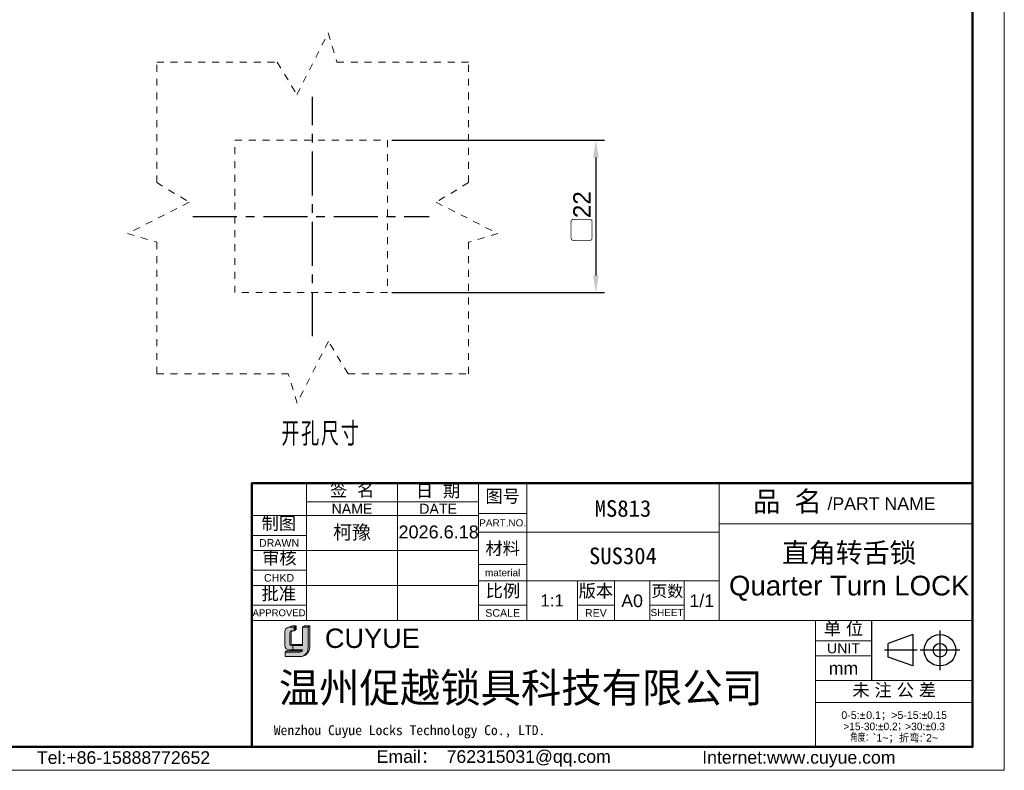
# Model space of a CAD drawing. Header units: millimetres. Extents: x 2539 to 2822, y 1334 to 1526.
# Tile 2 of 2: x 2669 to 2811, y 1334 to 1442. Entities that reach past the tile are written whole.
import ezdxf

# ---------------------------------------------------------------- set-up
doc = ezdxf.new("R2010")
doc.units = ezdxf.units.MM
doc.linetypes.add('CENTER', pattern=[10.159999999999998, 6.35, -1.27, 1.27, -1.27])
doc.linetypes.add('虚线', pattern=[2, 1, -1])
for name, color, linetype, lineweight in [('0007', 7, 'Continuous', 5), ('实线层', 7, 'Continuous', 25), ('尺寸线层', 3, 'Continuous', 18), ('粗实线层', 7, 'Continuous', 50), ('细实线层', 3, 'Continuous', 18), ('虚线层', 6, '虚线', 18)]:
    doc.layers.add(name, color=color, linetype=linetype, lineweight=lineweight)
doc.layers.add('中心线层', color=1, linetype='CENTER')
doc.styles.add('ARIAL', font='arial.ttf')
doc.styles.get("Standard").update_dxf_attribs({"font": 'arial.ttf'})
doc.styles.add('TEXTSTYLE_2', font='arial.ttf')
doc.styles.add('TEXTSTYLE_3', font='arial.ttf')
doc.styles.add('TEXTSTYLE_4', font='arial.ttf')
doc.styles.add('标准', font='txt', dxfattribs={"width": 0.667})
doc.dimstyles.new('ISO-25', dxfattribs={"dimtxt": 2.5, "dimasz": 2.5, "dimexe": 1.25, "dimexo": 0.625, "dimtad": 1, "dimtxsty": 'Standard', "dimcen": 2.5, "dimadec": 0, "dimazin": 0, "dimtfac": 1, "dimtmove": 0, "dimatfit": 3, "dimfxl": 1, "dimarcsym": 0})

# ---------------------------------------------------------------- blocks, each defined once
blk = doc.blocks.new('*D32')
at = {"layer": 'Defpoints', "color": 0, "transparency": 16777216}
for p in [(2721.707073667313, 1425.018519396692), (2721.707073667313, 1403.018519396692), (2751.803797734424, 1403.018519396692)]:
    blk.add_point(p, dxfattribs=at)
at = {"layer": '尺寸线层', "color": 0, "lineweight": -2, "transparency": 16777216}
for p, q in [((2722.332073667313, 1425.018519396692), (2753.053797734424, 1425.018519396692)), ((2751.803797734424, 1422.518519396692), (2751.803797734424, 1405.518519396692)), ((2722.332073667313, 1403.018519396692), (2753.053797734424, 1403.018519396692))]:
    blk.add_line(p, q, dxfattribs=at)
at = {"layer": '尺寸线层', "color": 0, "transparency": 16777216}
for points in [[(2751.387131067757, 1422.518519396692), (2752.22046440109, 1422.518519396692), (2751.803797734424, 1425.018519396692)], [(2751.387131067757, 1405.518519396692), (2752.22046440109, 1405.518519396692), (2751.803797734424, 1403.018519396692)]]:
    blk.add_solid(points, dxfattribs=at)
at = {"layer": '尺寸线层', "color": 0, "transparency": 16777216, "insert": (2749.923681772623, 1414.018519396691), "char_height": 2.5, "attachment_point": 5, "rotation": 90}
blk.add_mtext('{\\fMS PGothic|b0|i0|c128|p34;▢}22', dxfattribs=at)

msp = doc.modelspace()

# ---------------------------------------------------------------- hatches: boundary and pattern name
at = {"layer": '实线层'}
h = msp.add_hatch(color=30, dxfattribs=at)
edge = h.paths.add_edge_path(flags=0)
edge.add_arc((2707.914392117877, 1353.903756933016), 0.2611549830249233, 103.89623382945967, 180.1196323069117, ccw=False)
edge.add_line((2707.851672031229, 1354.157268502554), (2708.260002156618, 1354.157268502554))
edge.add_line((2708.260002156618, 1354.157268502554), (2708.260002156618, 1354.716034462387))
edge.add_line((2708.260002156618, 1354.716034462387), (2707.439392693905, 1354.716034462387))
edge.add_arc((2707.696518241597, 1353.945360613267), 0.8124356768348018, 108.4506221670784, 173.4013944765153)
edge.add_line((2706.889464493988, 1354.038720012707), (2706.88946449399, 1352.065449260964))
edge.add_arc((2707.584642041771, 1352.130212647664), 0.698187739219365, 185.3223660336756, 272.7233690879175)
edge.add_line((2707.61781563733, 1351.432813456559), (2708.055305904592, 1351.432813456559))
edge.add_line((2708.055305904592, 1351.432813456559), (2708.055305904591, 1352.065449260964))
edge.add_line((2708.055305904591, 1352.065449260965), (2707.858362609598, 1352.065449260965))
edge.add_arc((2707.841940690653, 1352.25359443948), 0.1888604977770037, 177.6597996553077, 274.98831874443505, ccw=False)
edge.add_line((2707.653237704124, 1352.261306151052), (2707.653237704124, 1353.903211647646))
h = msp.add_hatch(color=254, dxfattribs=at)
h.paths.add_polyline_path([(2708.036225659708, 1354.882231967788), (2707.439392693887, 1354.716034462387), (2708.260002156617, 1354.716034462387), (2708.542229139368, 1354.882231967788)], flags=0)
h.paths.add_polyline_path([(2709.46199691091, 1354.716034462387), (2710.261449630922, 1354.716034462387), (2710.496400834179, 1354.882231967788), (2709.756691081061, 1354.882231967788)], flags=0)
msp.add_hatch(color=251, dxfattribs=at).paths.add_polyline_path([(2708.260002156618, 1354.157268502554), (2708.542229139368, 1354.371712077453), (2708.542229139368, 1354.882231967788), (2708.260002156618, 1354.716034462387)], flags=0)
h = msp.add_hatch(color=251, dxfattribs=at)
edge = h.paths.add_edge_path(flags=0)
edge.add_line((2710.496400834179, 1354.882231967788), (2710.261449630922, 1354.716034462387))
edge.add_line((2710.261449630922, 1354.716034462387), (2710.261449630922, 1351.786186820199))
edge.add_arc((2708.935419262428, 1351.734466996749), 1.327038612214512, -71.74154242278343, 2.2336036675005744, ccw=False)
edge.add_arc((2709.131309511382, 1351.821983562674), 1.365560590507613, 279.2658368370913, 358.4978790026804)
edge.add_line((2710.496400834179, 1351.786186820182), (2710.496400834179, 1354.882231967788))
h = msp.add_hatch(color=251, dxfattribs=at)
edge = h.paths.add_edge_path(flags=0)
edge.add_line((2707.841571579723, 1352.374928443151), (2707.841571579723, 1353.90321164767))
edge.add_arc((2708.102725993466, 1353.903756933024), 0.2611549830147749, 103.89623382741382, 180.1196323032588, ccw=False)
edge.add_line((2708.040005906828, 1354.157268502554), (2707.851672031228, 1354.157268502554))
edge.add_arc((2707.914392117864, 1353.903756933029), 0.2611549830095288, 103.8962338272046, 180.1196323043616)
edge.add_line((2707.653237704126, 1353.90321164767), (2707.653237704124, 1352.261306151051))
edge.add_arc((2707.841940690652, 1352.253594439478), 0.1888604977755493, 177.6597996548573, 274.9883187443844)
edge.add_line((2707.858362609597, 1352.065449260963), (2709.46199691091, 1352.065449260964))
edge.add_line((2709.46199691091, 1352.065449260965), (2709.46199691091, 1352.224433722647))
edge.add_line((2709.46199691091, 1352.224433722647), (2707.96210366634, 1352.224433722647))
edge.add_arc((2707.989957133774, 1352.370256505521), 0.1484590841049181, 178.1966309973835, 259.1862447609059, ccw=False)
h = msp.add_hatch(color=251, dxfattribs=at)
edge = h.paths.add_edge_path(flags=0)
edge.add_line((2707.145867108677, 1351.282479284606), (2706.977769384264, 1351.097481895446))
edge.add_line((2706.977769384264, 1351.097481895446), (2709.063257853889, 1351.097481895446))
edge.add_arc((2708.986851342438, 1351.593069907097), 0.5014433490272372, 278.7644802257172, 323.8869948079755)
edge.add_line((2709.39194542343, 1351.297529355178), (2707.145867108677, 1351.282479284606))
at = {"layer": '尺寸线层'}
h = msp.add_hatch(color=179, dxfattribs=at)
edge = h.paths.add_edge_path(flags=0)
edge.add_line((2710.261449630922, 1354.716034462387), (2709.46199691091, 1354.716034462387))
edge.add_line((2709.46199691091, 1354.716034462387), (2709.46199691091, 1352.065449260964))
edge.add_line((2709.46199691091, 1352.065449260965), (2708.055305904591, 1352.065449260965))
edge.add_line((2708.055305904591, 1352.065449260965), (2708.055305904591, 1351.432813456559))
edge.add_line((2708.055305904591, 1351.432813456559), (2709.461996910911, 1351.432813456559))
edge.add_arc((2708.986851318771, 1351.593069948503), 0.5014433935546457, 278.7644821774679, 341.36184450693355, ccw=False)
edge.add_line((2709.063257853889, 1351.097481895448), (2706.977769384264, 1351.097481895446))
edge.add_line((2706.977769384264, 1351.097481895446), (2706.977769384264, 1350.456619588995))
edge.add_line((2706.977769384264, 1350.456619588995), (2709.10813718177, 1350.456619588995))
edge.add_arc((2709.131309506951, 1351.821983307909), 1.365560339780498, 269.0276957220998, 279.2658387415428)
edge.add_arc((2708.935419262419, 1351.734466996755), 1.327038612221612, 288.258457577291, 362.2336036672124)
edge.add_line((2710.261449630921, 1351.786186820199), (2710.261449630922, 1354.716034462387))

# ---------------------------------------------------------------- linework, layer by layer
at = {"color": 0, "linetype": 'Continuous'}
for p, q in [((2791.556241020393, 1355.683116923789), (2791.556241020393, 1346.984003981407)), ((2801.45676157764, 1354.243995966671), (2801.45676157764, 1348.518932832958)), ((2797.541423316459, 1353.658076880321), (2793.969321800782, 1352.36454740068)), ((2797.541423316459, 1353.658076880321), (2797.541423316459, 1349.104851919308)), ((2798.188383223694, 1351.381464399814), (2793.463678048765, 1351.381464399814)), ((2793.969321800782, 1350.398381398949), (2793.969321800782, 1352.36454740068)), ((2804.319293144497, 1351.381464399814), (2798.594230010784, 1351.381464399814)), ((2797.541423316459, 1349.104851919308), (2793.969321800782, 1350.398381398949))]:
    msp.add_line(p, q, dxfattribs=at)
for radius in [2.276612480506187, 0.9830830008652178]:
    msp.add_circle((2801.45676157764, 1351.381464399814), radius, dxfattribs=at)
at = {"layer": '0007'}
for p, q in [((2707.439392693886, 1354.716034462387), (2708.036225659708, 1354.882231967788)), ((2707.439392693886, 1354.716034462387), (2708.260002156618, 1354.716034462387)), ((2708.036225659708, 1354.882231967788), (2708.542229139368, 1354.882231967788)), ((2708.260002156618, 1354.716034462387), (2708.542229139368, 1354.882231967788)), ((2708.260002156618, 1354.157268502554), (2708.260002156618, 1354.716034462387)), ((2708.260002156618, 1354.157268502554), (2708.542229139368, 1354.371712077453)), ((2708.542229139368, 1354.371712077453), (2708.542229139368, 1354.882231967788)), ((2709.46199691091, 1354.716034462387), (2709.756691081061, 1354.882231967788)), ((2709.46199691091, 1354.716034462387), (2710.261449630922, 1354.716034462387)), ((2709.46199691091, 1352.065449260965), (2709.46199691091, 1354.716034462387)), ((2709.756691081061, 1354.882231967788), (2710.496400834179, 1354.882231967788)), ((2710.261449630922, 1354.716034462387), (2710.496400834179, 1354.882231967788)), ((2710.261449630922, 1354.716034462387), (2710.261449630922, 1351.78618682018)), ((2710.496400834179, 1354.882231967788), (2710.496400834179, 1351.786186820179)), ((2706.889464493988, 1352.065449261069), (2706.889464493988, 1354.038720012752)), ((2707.653237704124, 1352.261306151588), (2707.653237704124, 1353.903211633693)), ((2707.841571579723, 1352.374928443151), (2707.841571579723, 1353.903211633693)), ((2707.851672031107, 1354.157268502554), (2708.260002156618, 1354.157268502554)), ((2707.617815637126, 1351.432813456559), (2709.46199691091, 1351.432813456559)), ((2707.858362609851, 1352.065449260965), (2709.46199691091, 1352.065449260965)), ((2707.962103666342, 1352.224433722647), (2709.46199691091, 1352.224433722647)), ((2708.055305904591, 1352.065449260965), (2708.055305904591, 1351.432813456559)), ((2706.977769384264, 1351.097481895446), (2707.145867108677, 1351.282479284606)), ((2706.977769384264, 1350.456619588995), (2706.977769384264, 1351.097481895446)), ((2706.977769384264, 1351.097481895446), (2709.063257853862, 1351.097481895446)), ((2706.977769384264, 1350.456619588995), (2709.108137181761, 1350.456619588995)), ((2707.145867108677, 1351.282479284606), (2709.391945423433, 1351.297529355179))]:
    msp.add_line(p, q, dxfattribs=at)
for centre, radius, start, end in [((2707.696518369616, 1353.945360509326), 0.8124358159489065, 108.4506284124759, 173.401388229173), ((2707.91439210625, 1353.903756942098), 0.2611549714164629, 103.8962318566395, 180.1196373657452), ((2708.102725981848, 1353.903756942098), 0.2611549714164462, 103.8962318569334, 180.1196373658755), ((2707.584642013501, 1352.130212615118), 0.6981877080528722, 185.3223635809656, 272.7233715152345), ((2707.841940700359, 1352.253594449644), 0.1888605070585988, 177.6598026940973, 274.9883156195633), ((2707.989957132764, 1352.370256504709), 0.1484590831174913, 178.1966306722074, 259.1862450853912), ((2708.986851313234, 1351.593069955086), 0.5014434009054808, 278.7644826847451, 341.3618439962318), ((2709.131309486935, 1351.821983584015), 1.365560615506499, 269.0276967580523, 358.4978781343), ((2708.935419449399, 1351.734466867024), 1.327038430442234, 288.2424993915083, 2.233609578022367)]:
    msp.add_arc(centre, radius, start, end, dxfattribs=at)
at = {"layer": '中心线层'}
for p, q in [((2710.926515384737, 1396.749473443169), (2710.926515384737, 1431.287565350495)), ((2693.657469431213, 1414.018519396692), (2727.756677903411, 1414.018519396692))]:
    msp.add_line(p, q, dxfattribs=at)
at = {"layer": '粗实线层'}
msp.add_lwpolyline([(2555.643822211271, 1521.359585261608), (2806.17659890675, 1521.359585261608), (2806.17659890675, 1337.426215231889), (2555.643822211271, 1337.426215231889)], close=True, dxfattribs=at)
msp.add_lwpolyline([(2806.176456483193, 1375.500327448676), (2765.600126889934, 1375.500327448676), (2702.130417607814, 1375.49956584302), (2702.130417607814, 1337.407991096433)], dxfattribs=at)
at = {"layer": '细实线层'}
for p, q in [((2734.879338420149, 1375.516462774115), (2734.879338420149, 1355.688980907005)), ((2710.025410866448, 1375.49956584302), (2710.025410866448, 1355.688980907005)), ((2723.18373296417, 1375.49956584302), (2723.18373296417, 1355.688980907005)), ((2734.880019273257, 1375.49956584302), (2734.880019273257, 1355.688980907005)), ((2741.824008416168, 1375.500042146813), (2741.824008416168, 1355.688980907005)), ((2769.600126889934, 1375.500327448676), (2769.600126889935, 1355.688980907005)), ((2710.025410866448, 1372.794799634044), (2734.880019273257, 1372.794799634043)), ((2702.130417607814, 1370.821051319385), (2734.880019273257, 1370.821051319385)), ((2734.879338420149, 1371.130355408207), (2741.824008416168, 1371.130355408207)), ((2734.879338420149, 1368.425589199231), (2769.602688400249, 1368.425589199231)), ((2769.600126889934, 1369.652184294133), (2806.176456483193, 1369.652184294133)), ((2702.130417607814, 1367.970081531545), (2710.025410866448, 1367.970081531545)), ((2702.130417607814, 1365.777027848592), (2734.880019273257, 1365.777027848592)), ((2702.130417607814, 1362.926058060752), (2710.025410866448, 1362.926058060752)), ((2734.879338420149, 1363.747074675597), (2741.824008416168, 1363.747074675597)), ((2734.879338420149, 1361.407817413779), (2769.602688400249, 1361.407817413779)), ((2749.134187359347, 1361.407817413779), (2749.134187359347, 1355.688980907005)), ((2754.470617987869, 1361.407817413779), (2754.470617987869, 1355.688980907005)), ((2759.587743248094, 1361.407817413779), (2759.587743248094, 1355.688980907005)), ((2764.558664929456, 1361.407817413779), (2764.558664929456, 1355.688980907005)), ((2702.130417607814, 1360.733004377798), (2734.880019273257, 1360.733004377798)), ((2702.130417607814, 1357.882034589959), (2710.025410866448, 1357.882034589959)), ((2734.879338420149, 1357.898931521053), (2741.824008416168, 1357.898931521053)), ((2749.134187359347, 1357.898931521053), (2754.470617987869, 1357.898931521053)), ((2759.587743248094, 1357.898931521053), (2764.558664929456, 1357.898931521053)), ((2702.130417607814, 1355.688980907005), (2783.514972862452, 1355.688980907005)), ((2783.514972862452, 1355.688980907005), (2783.514972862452, 1337.486956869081)), ((2783.515044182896, 1355.683116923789), (2806.17659890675, 1355.683116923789)), ((2783.515044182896, 1355.683116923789), (2783.515044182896, 1337.407991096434)), ((2783.515044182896, 1352.759045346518), (2791.556241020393, 1352.759045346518)), ((2783.515044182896, 1350.565991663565), (2791.556241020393, 1350.565991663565)), ((2783.515044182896, 1346.984003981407), (2806.17659890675, 1346.984003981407)), ((2783.515044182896, 1343.84062703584), (2806.17659890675, 1343.84062703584))]:
    msp.add_line(p, q, dxfattribs=at)
msp.add_lwpolyline([(2539.355067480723, 1525.928447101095), (2810.745460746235, 1525.928447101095), (2810.745460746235, 1334.036249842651), (2539.355067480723, 1334.036249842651)], close=True, dxfattribs=at)
at = {"layer": '虚线层'}
for p, q in [((2708.658668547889, 1431.62075914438), (2713.168058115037, 1440.520870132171)), ((2713.168058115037, 1440.520870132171), (2714.438694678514, 1436.299077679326)), ((2688.426515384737, 1436.299077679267), (2705.810632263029, 1436.299077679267)), ((2688.426515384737, 1418.914960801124), (2688.426515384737, 1436.299077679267)), ((2705.810632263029, 1436.299077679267), (2708.658668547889, 1431.62075914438)), ((2733.426515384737, 1436.299077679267), (2714.438694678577, 1436.299077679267)), ((2733.426515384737, 1418.914960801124), (2733.426515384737, 1436.299077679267)), ((2699.707073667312, 1425.018519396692), (2721.707073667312, 1425.018519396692)), ((2699.707073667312, 1403.018519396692), (2699.707073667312, 1425.018519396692)), ((2721.707073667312, 1425.018519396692), (2721.707073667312, 1403.018519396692)), ((2688.426515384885, 1418.914960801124), (2693.104833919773, 1416.066924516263)), ((2733.42651538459, 1418.914960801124), (2728.748196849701, 1416.066924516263)), ((2693.104833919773, 1416.066924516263), (2684.204722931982, 1411.557534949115)), ((2728.748196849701, 1416.066924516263), (2737.648307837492, 1411.557534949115)), ((2684.204722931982, 1411.557534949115), (2688.426515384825, 1410.286898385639)), ((2737.648307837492, 1411.557534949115), (2733.426515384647, 1410.286898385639)), ((2688.426515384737, 1391.299077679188), (2688.426515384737, 1410.286898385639)), ((2733.426515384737, 1391.299077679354), (2733.426515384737, 1410.286898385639)), ((2721.707073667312, 1403.018519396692), (2699.707073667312, 1403.018519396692)), ((2713.194362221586, 1395.977396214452), (2708.684972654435, 1387.077285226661)), ((2716.042398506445, 1391.299077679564), (2713.194362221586, 1395.977396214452)), ((2688.426515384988, 1391.299077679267), (2707.41433609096, 1391.299077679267)), ((2708.684972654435, 1387.077285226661), (2707.41433609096, 1391.299077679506)), ((2716.042398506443, 1391.299077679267), (2733.426515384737, 1391.299077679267))]:
    msp.add_line(p, q, dxfattribs=at)

# ---------------------------------------------------------------- texts
at = {"color": 0, "linetype": 'Continuous', "attachment_point": 2, "line_spacing_factor": 0.8999999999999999}
for s, insert, char_height, width, style in [('签  名', (2716.63483324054, 1375.431426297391), 1.827544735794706, 8.038341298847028, 'TEXTSTYLE_2'), ('日  期', (2729.016543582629, 1375.33675541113), 1.827544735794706, 8.038341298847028, 'TEXTSTYLE_2'), ('图号', (2738.351673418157, 1374.537053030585), 1.827544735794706, 5.354134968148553, 'TEXTSTYLE_2'), ('{\\fSimSun|b0|i0|c0|p34;品 名}', (2779.448329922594, 1374.324235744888), 2.92407157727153, 10.71398101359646, 'TEXTSTYLE_2'), ('/PART NAME', (2793.027514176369, 1373.462440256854), 1.827544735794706, 15.56470256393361, 'TEXTSTYLE_3'), ('PART.NO.', (2738.351673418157, 1370.289684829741), 1.023425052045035, 6.737865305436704, 'TEXTSTYLE_3'), ('材料', (2738.351673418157, 1367.000104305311), 1.827544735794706, 5.354134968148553, 'TEXTSTYLE_2'), ('material', (2738.351673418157, 1363.08915857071), 1.023425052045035, 6.422087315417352, 'TEXTSTYLE_3'), ('比例', (2738.38206276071, 1360.870804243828), 1.827544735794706, 5.354134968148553, 'TEXTSTYLE_2'), ('版本', (2751.802402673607, 1360.859292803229), 1.827544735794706, 5.354134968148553, 'TEXTSTYLE_2'), ('页数', (2762.09943779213, 1360.75615809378), 1.681341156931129, 4.925804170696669, 'TEXTSTYLE_2'), ('A0', (2757.02918061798, 1359.434069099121), 1.827544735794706, 2.684206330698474, 'TEXTSTYLE_2'), ('1/1', (2767.080676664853, 1359.434069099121), 1.827544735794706, 4.026309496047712, 'TEXTSTYLE_2'), ('SCALE', (2738.351673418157, 1357.314117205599), 1.096526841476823, 5.013858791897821, 'TEXTSTYLE_3'), ('REV', (2751.802402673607, 1357.314117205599), 1.096526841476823, 2.378619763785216, 'TEXTSTYLE_4'), ('SHEET', (2762.073204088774, 1357.350668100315), 1.023425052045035, 4.228657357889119, 'TEXTSTYLE_4'), ('单 位', (2787.535642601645, 1355.412359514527), 1.827544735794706, 6.69623813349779, 'TEXTSTYLE_2'), ('UNIT', (2787.535642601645, 1352.393536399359), 1.462035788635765, 4.755692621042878, 'TEXTSTYLE_3'), ('mm', (2787.535642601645, 1349.688770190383), 1.827544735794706, 4.239360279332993, 'TEXTSTYLE_3'), ('未 注 公 差', (2794.858574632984, 1346.542679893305), 1.827544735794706, 14.73457943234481, 'TEXTSTYLE_2'), ('{\\C256;Email\\fSimSun|b0|i0|c0|p34;： \\farial|b0|i0|c0|p34;762315031@qq.com}', (2737.057217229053, 1336.937574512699), 1.823896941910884, 37.04392632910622, 'TEXTSTYLE_3'), ('{\\C256;Internet:www.cuyue.com}', (2781.09530900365, 1336.818249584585), 1.823896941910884, 54.06365050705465, 'TEXTSTYLE_3')]:
    msp.add_mtext(s, dxfattribs=dict(at, insert=insert, char_height=char_height, width=width, style=style))
at = {"color": 0, "lineweight": 13, "char_height": 2.4, "width": 46.29353078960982, "attachment_point": 5}
for s, insert in [('{\\fFangSong|b0|i0|c134|p34;\\C3;MS813}', (2755.712067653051, 1371.829591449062)), ('{\\fFangSong|b0|i0|c134|p2;\\C3;SUS304}', (2755.712067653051, 1364.989612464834))]:
    msp.add_mtext(s, dxfattribs=dict(at, insert=insert))
at = {"linetype": 'Continuous', "attachment_point": 2, "line_spacing_factor": 0.8999999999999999}
for s, insert, char_height, width, style in [('NAME', (2716.604571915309, 1372.538943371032), 1.462035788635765, 5.88618869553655, 'TEXTSTYLE_3'), ('DATE', (2729.031876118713, 1372.538943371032), 1.462035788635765, 5.435077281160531, 'TEXTSTYLE_3'), ('制图', (2706.054674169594, 1370.61115736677), 1.827544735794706, 5.354134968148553, 'TEXTSTYLE_2'), ('DRAWN', (2706.077914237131, 1367.421818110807), 1.096526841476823, 5.776128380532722, 'TEXTSTYLE_3'), ('审核', (2706.119372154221, 1365.617473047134), 1.827544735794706, 5.354134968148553, 'TEXTSTYLE_2'), ('CHKD', (2706.077914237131, 1362.377794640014), 1.096526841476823, 4.333115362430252, 'TEXTSTYLE_3'), ('批准', (2706.044905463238, 1360.452177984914), 1.827544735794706, 5.354134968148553, 'TEXTSTYLE_2'), ('APPROVED', (2706.077914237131, 1357.278944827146), 0.9868741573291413, 7.645523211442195, 'TEXTSTYLE_3'), ('Tel:+86-15888772652', (2683.63311818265, 1336.790655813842), 1.823896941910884, 25.89134939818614, 'TEXTSTYLE_3')]:
    msp.add_mtext(s, dxfattribs=dict(at, insert=insert, char_height=char_height, width=width, style=style))
at = {"color": 0, "insert": (2788.359022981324, 1362.694011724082), "char_height": 2.84527922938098, "width": 65.09009438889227, "attachment_point": 5, "style": 'ARIAL'}
msp.add_mtext('{\\fFangSong|b0|i0|c0|p34;直角转舌锁\\P}Quarter Turn LOCK', dxfattribs=at)
at = {"color": 0, "insert": (2745.479097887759, 1358.571828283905), "char_height": 1.750941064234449, "width": 12.18363157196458, "attachment_point": 5}
msp.add_mtext('1:1', dxfattribs=at)
at = {"color": 7, "linetype": 'Continuous', "attachment_point": 1, "line_spacing_factor": 0.8999999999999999}
for s, insert, char_height, width, style in [('CUYUE', (2712.69242965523, 1354.508860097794), 2.8, 31.20112173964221, 'TEXTSTYLE_2'), ('{\\fsimsun|b0|i0|c134|p34;\\C0;Wenzhou Cuyue Locks Technology Co., LTD.}', (2705.315604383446, 1340.555294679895), 1.44, 60.10438504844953, 'TEXTSTYLE_3')]:
    msp.add_mtext(s, dxfattribs=dict(at, insert=insert, char_height=char_height, width=width, style=style))
at = {"color": 0, "linetype": 'Continuous', "lineweight": 13, "insert": (2794.845821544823, 1342.561345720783), "char_height": 1.09433816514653, "width": 22.24564551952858, "attachment_point": 2, "line_spacing_factor": 0.8999999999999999, "style": 'TEXTSTYLE_2'}
msp.add_mtext('0-5:{\\Fgdt,gbcbig.shx;`\\fsimsun|b0|i0|c0|p34;\\W0.16667; \\farial|b0|i0|c0|p34;\\W1;0.1\\fsimsun|b0|i0|c0|p34;；}>5-15:{\\Fgdt,gbcbig.shx;`0.15\\P>15-30:`0.2；>30:`0.3\\P角度：}`1~{\\fsimsun|b0|i0|c0|p34;；折弯}:`2~', dxfattribs=at)
at = {"layer": '尺寸线层', "insert": (2706.398163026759, 1384.248008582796), "char_height": 2.625, "width": 85.30840781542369, "attachment_point": 1, "line_spacing_factor": 1.150569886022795, "style": '标准'}
msp.add_mtext('{\\H1.14286x;\\T1.1;开孔尺寸}', dxfattribs=at)
at = {"layer": '尺寸线层', "color": 6, "insert": (2706.054043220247, 1348.087202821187), "char_height": 4.2679, "width": 78.34973204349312, "attachment_point": 1}
msp.add_mtext('{\\fSimSun|b0|i0|c134|p2;\\C0;温州促越锁具科技有限公司}', dxfattribs=at)
at = {"layer": '细实线层', "insert": (2716.604571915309, 1368.299039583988), "char_height": 2, "attachment_point": 5}
msp.add_mtext_dynamic_manual_height_columns('{\\fSimSun|b0|i0|c134|p2;柯豫}', width=13.15832209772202, gutter_width=1, heights=[0], dxfattribs=at)
at = {"layer": '细实线层', "insert": (2723.317070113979, 1369.395376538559), "char_height": 1.8641, "attachment_point": 1}
msp.add_mtext('2026.6.18', dxfattribs=at)

# ---------------------------------------------------------------- dimensions: what is measured, and where the dimension line sits
at = {"layer": '尺寸线层'}
dim = msp.add_linear_dim(base=(2751.803797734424, 1403.018519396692), p1=(2721.707073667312, 1425.018519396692), p2=(2721.707073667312, 1403.018519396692), angle=90, text='{\\fMS PGothic|b0|i0|c128|p34;▢}<>', dimstyle='ISO-25', dxfattribs=at)
dim.commit()
dim.dimension.update_dxf_attribs({"geometry": '*D32', "text_midpoint": (2749.923681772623, 1414.018519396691)})

doc.saveas('drawing.dxf')
